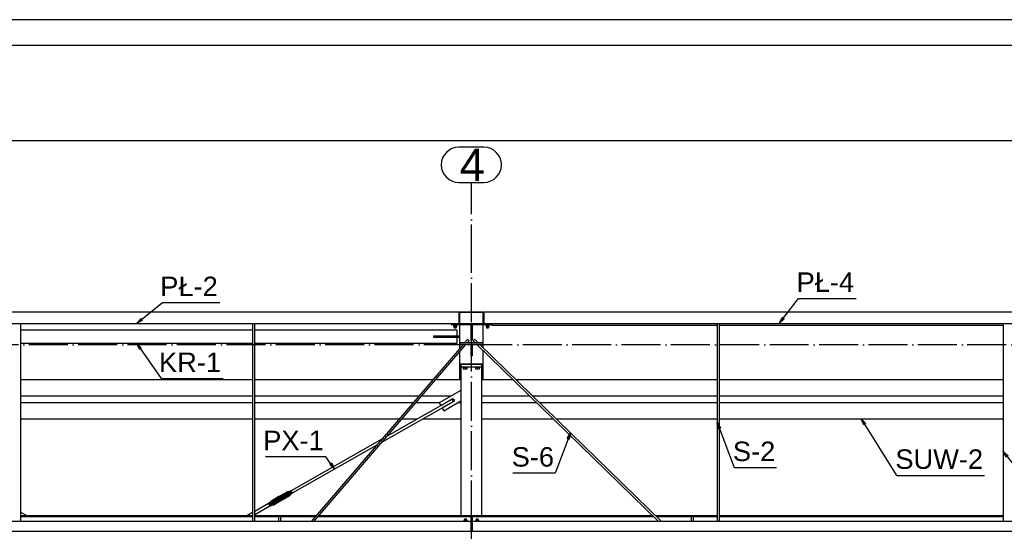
# Paper-space layout 'A0 Advance Steel' of a CAD drawing. Header units: millimetres. Extents: x -21 to 1320, y -7 to 928.
# Tile 30 of 134: x 360 to 511, y 750 to 829. Entities that reach past the tile are written whole.
import ezdxf

# ---------------------------------------------------------------- set-up
doc = ezdxf.new("R2010")
doc.units = ezdxf.units.MM
doc.linetypes.add('ACAD_ISO04W100', pattern=[30, 24, -3, 0, -3])
doc.layers.get('0').update_dxf_attribs({"linetype": 'CONTINUOUS'})
for name, color, linetype in [('AS_Belki', 145, 'CONTINUOUS'), ('AS_Blachy', 30, 'CONTINUOUS'), ('AS_Czesci specjalne', 31, 'CONTINUOUS'), ('AS_Siatki', 72, 'CONTINUOUS'), ('AS_Sruby', 9, 'CONTINUOUS')]:
    doc.layers.add(name, color=color, linetype=linetype)
doc.styles.add('Arial', font='arial.ttf', dxfattribs={"height": 150})

psp = doc.layouts.new('A0 Advance Steel')

# ---------------------------------------------------------------- linework, layer by layer
at = {"color": 0, "linetype": 'ByBlock', "lineweight": -2}
for p, q in [((377.56, 782.33), (378.24, 783.09)), ((378.45, 782.83), (377.56, 782.33)), ((378.45, 782.83), (378.24, 783.09)), ((476.42, 782.33), (476.9, 783.22)), ((477.17, 783.02), (476.42, 782.33)), ((477.17, 783.02), (476.9, 783.22)), ((377.99, 778.37), (377.56, 779.29)), ((377.56, 779.29), (378.27, 778.56)), ((377.99, 778.37), (378.27, 778.56)), ((467.1, 766.09), (466.9, 767.08)), ((466.9, 767.08), (467.41, 766.2)), ((489.45, 766.7), (489.06, 767.63)), ((489.06, 767.63), (489.73, 766.87)), ((489.45, 766.7), (489.73, 766.87)), ((443.8, 764.61), (444.31, 765.49)), ((444.31, 765.49), (444.11, 764.49)), ((467.1, 766.09), (467.41, 766.2)), ((443.8, 764.61), (444.11, 764.49)), ((511.38, 761.73), (510.9, 762.63)), ((510.9, 762.63), (511.65, 761.94)), ((407.58, 760.83), (407.3, 760.63)), ((408.01, 759.91), (407.3, 760.63)), ((407.58, 760.83), (408.01, 759.91))]:
    psp.add_line(p, q, dxfattribs=at)
psp.add_lwpolyline([(1275.22, -1.93), (1275.22, 829.07), (-4.78, 829.07), (-4.78, -1.93)], close=True)
at = {"color": 3, "ltscale": 0.25}
for points in [[(1.26, 477.54), (1.26, 825.14), (628.86, 825.14), (628.86, 477.54), (1.26, 477.54)], [(3.26, 479.89), (3.26, 810.49), (626.86, 810.49), (626.86, 479.89), (3.26, 479.89)]]:
    psp.add_lwpolyline(points, dxfattribs=at)
at = {"color": 7}
for points in [[(377.56, 782.33), (381.52, 785.52), (390.37, 785.52)], [(476.42, 782.33), (479.42, 786.17), (488.28, 786.17)], [(377.56, 779.29), (381.31, 773.83), (390.85, 773.83)], [(466.9, 767.08), (469.49, 760.13), (476.01, 760.13)], [(489.06, 767.63), (494.48, 758.93), (507.99, 758.93)], [(444.31, 765.49), (441.97, 759.28), (435.45, 759.28)], [(510.9, 762.63), (514.33, 758.22), (520.85, 758.22)], [(408.01, 759.91), (406.68, 761.81), (397.37, 761.81)]]:
    psp.add_lwpolyline(points, dxfattribs=at)
at = {"layer": 'AS_Belki', "linetype": 'Continuous', "ltscale": 0.25}
for p, q in [((427.16, 784.03), (327.96, 784.03)), ((427.16, 782.33), (427.16, 784.03)), ((430.86, 784.03), (427.26, 784.03)), ((427.26, 784.03), (427.26, 784.02)), ((430.86, 784.02), (430.86, 784.03)), ((547.16, 784.03), (430.96, 784.03)), ((430.96, 784.03), (430.96, 782.33)), ((327.96, 782.33), (427.16, 782.33)), ((359.72, 751.83), (359.72, 782.33)), ((395.4, 782.33), (395.4, 751.83)), ((395.72, 751.83), (395.72, 782.33)), ((430.96, 782.33), (547.16, 782.33)), ((432.22, 782.33), (432.22, 782.03)), ((432.22, 782.03), (466.9, 782.03)), ((437.18, 782.03), (438.94, 782.03)), ((466.9, 782.33), (466.9, 751.83)), ((467.22, 751.83), (467.22, 782.33)), ((467.22, 782.03), (510.9, 782.03)), ((477.18, 782.03), (478.94, 782.03)), ((499.18, 782.03), (500.94, 782.03)), ((510.9, 782.33), (510.9, 751.83)), ((395.4, 781.29), (359.72, 781.29)), ((426.9, 781.29), (395.72, 781.29)), ((423.3, 780.41), (426.9, 780.41)), ((423.3, 780.17), (423.3, 780.41)), ((426.9, 780.41), (426.9, 781.29)), ((359.72, 779.29), (395.4, 779.29)), ((359.72, 779.29), (370.09, 779.29)), ((370.09, 779.29), (370.09, 779.29)), ((385.04, 779.29), (395.4, 779.29)), ((385.04, 779.29), (385.04, 779.29)), ((395.72, 779.29), (426.9, 779.29)), ((395.72, 779.29), (398.62, 779.29)), ((398.62, 779.29), (400.86, 779.29)), ((400.87, 779.29), (403.1, 779.29)), ((403.1, 779.29), (416.69, 779.29)), ((427.84, 779.15), (404.39, 751.83)), ((404.81, 751.83), (428.26, 779.15)), ((416.69, 779.29), (416.69, 779.29)), ((426.9, 780.17), (423.3, 780.17)), ((426.9, 779.29), (426.9, 780.17)), ((428.46, 779.87), (428.01, 779.35)), ((428.44, 779.35), (428.7, 779.66)), ((429.33, 779.65), (429.64, 779.35)), ((430.1, 779.35), (429.56, 779.88)), ((429.85, 779.15), (457.85, 751.83)), ((458.31, 751.83), (430.3, 779.15)), ((427.26, 775.83), (427.26, 774.13)), ((430.86, 774.13), (430.86, 775.83)), ((427.46, 775.63), (427.46, 752.68)), ((430.66, 752.68), (430.66, 775.63)), ((395.4, 773.63), (359.72, 773.63)), ((423.11, 773.63), (395.72, 773.63)), ((427.46, 773.63), (423.53, 773.63)), ((435.5, 773.63), (430.66, 773.63)), ((466.9, 773.63), (435.96, 773.63)), ((510.9, 773.63), (467.22, 773.63)), ((415.31, 764.06), (426.29, 770.3)), ((426.09, 770.65), (416.08, 764.96)), ((359.72, 767.63), (395.4, 767.63)), ((395.72, 767.63), (417.96, 767.63)), ((418.38, 767.63), (420.78, 767.63)), ((421.59, 767.63), (427.46, 767.63)), ((430.66, 767.63), (441.65, 767.63)), ((442.11, 767.63), (466.9, 767.63)), ((467.22, 767.63), (510.9, 767.63)), ((415.26, 764.49), (401.34, 756.57)), ((401.54, 756.23), (414.49, 763.59)), ((397.86, 754.6), (395.72, 753.38)), ((360.7, 752.68), (359.72, 753.24)), ((395.4, 753.2), (394.49, 752.68)), ((395.72, 752.92), (398.06, 754.25)), ((428.96, 751.83), (326.16, 751.83)), ((359.72, 752.78), (359.9, 752.68)), ((395.4, 752.68), (359.72, 752.68)), ((359.72, 752.63), (395.4, 752.63)), ((359.72, 752.6), (395.4, 752.6)), ((395.3, 752.68), (395.4, 752.74)), ((405.12, 752.68), (395.72, 752.68)), ((395.72, 752.63), (399.49, 752.63)), ((395.72, 752.6), (399.4, 752.6)), ((399.4, 752.62), (399.4, 751.83)), ((399.64, 752.63), (405.07, 752.63)), ((399.72, 751.83), (399.72, 752.62)), ((399.72, 752.6), (405.05, 752.6)), ((405.47, 752.6), (428.96, 752.6)), ((405.49, 752.63), (428.96, 752.63)), ((428.96, 752.68), (405.54, 752.68)), ((428.96, 752.68), (428.96, 752.63)), ((428.96, 752.63), (428.96, 752.6)), ((428.96, 752.6), (428.96, 751.83)), ((428.96, 751.83), (428.96, 750.34)), ((456.99, 752.68), (429.16, 752.68)), ((429.16, 752.68), (429.16, 752.63)), ((429.16, 752.63), (457.04, 752.63)), ((429.16, 752.63), (429.16, 752.6)), ((429.16, 752.6), (457.07, 752.6)), ((429.16, 752.6), (429.16, 751.83)), ((586.26, 751.83), (429.16, 751.83)), ((429.16, 751.83), (429.16, 750.34)), ((466.9, 752.68), (457.45, 752.68)), ((457.5, 752.63), (462.99, 752.63)), ((457.53, 752.6), (462.9, 752.6)), ((462.9, 752.62), (462.9, 751.83)), ((463.14, 752.63), (466.9, 752.63)), ((463.22, 751.83), (463.22, 752.62)), ((463.22, 752.6), (466.9, 752.6)), ((510.9, 752.68), (467.22, 752.68)), ((467.22, 752.63), (510.9, 752.63)), ((467.22, 752.6), (510.9, 752.6)), ((326.16, 750.34), (428.96, 750.34)), ((428.96, 750.34), (428.96, 750.3)), ((429.16, 750.34), (586.26, 750.34)), ((429.16, 750.34), (429.16, 750.3))]:
    psp.add_line(p, q, dxfattribs=at)
at = {"layer": 'AS_Belki', "linetype": 'Continuous', "ltscale": 0.25, "extrusion": (-0.650037, -0.757011, 0.06623)}
psp.add_arc((-182.83, 57.67, -868.88), 0.16, 3.255, 183.255, dxfattribs=at)
at = {"layer": 'AS_Belki', "linetype": 'Continuous', "ltscale": 0.25, "extrusion": (0.714616, -0.696855, 0.060967)}
psp.add_arc((858.09, 14.45, -236.49), 0.16, 356.4225, 176.4225, dxfattribs=at)
at = {"layer": 'AS_Belki', "linetype": 'Continuous', "ltscale": 0.25, "extrusion": (-0.868433, -0.49392, 0.043212)}
psp.add_arc((-459.03, 32.47, -750.67), 0.2, 4.3449, 184.3449, dxfattribs=at)
at = {"layer": 'AS_Belki', "linetype": 'Continuous', "ltscale": 0.25, "extrusion": (-2.85315e-11, -0.996195, 0.087156)}
psp.add_arc((399.56, 65.59, -749.75), 0.16, 0, 180, dxfattribs=at)
at = {"layer": 'AS_Belki', "linetype": 'Continuous', "ltscale": 0.25, "extrusion": (-2.87581e-11, -0.996195, 0.087156)}
psp.add_arc((463.06, 65.59, -749.75), 0.16, 0, 180, dxfattribs=at)
at = {"layer": 'AS_Blachy', "linetype": 'Continuous', "ltscale": 0.25}
for p, q in [((430.86, 784.02), (427.26, 784.02)), ((427.26, 784.02), (427.26, 782.33)), ((430.86, 782.33), (430.86, 784.02)), ((425.96, 782.33), (425.96, 782.13)), ((425.96, 782.13), (428.96, 782.13)), ((427.16, 782.33), (430.96, 782.33)), ((427.26, 782.13), (427.26, 778.47)), ((428.96, 782.13), (429.16, 782.13)), ((428.96, 782.13), (428.96, 781.14)), ((429.16, 782.13), (429.16, 781.14)), ((429.16, 782.13), (432.16, 782.13)), ((430.96, 783.07), (430.86, 783.07)), ((430.86, 782.83), (430.96, 782.83)), ((430.96, 782.81), (430.86, 782.81)), ((430.96, 782.57), (430.86, 782.57)), ((430.86, 779.35), (430.86, 782.13)), ((432.16, 782.13), (432.16, 782.33)), ((426.9, 780.41), (427.26, 780.41)), ((429.16, 781.14), (428.96, 781.14)), ((428.96, 781.14), (428.96, 779.74)), ((429.16, 781.14), (429.16, 779.74)), ((427.26, 780.17), (426.9, 780.17)), ((430.86, 779.35), (427.27, 779.35)), ((427.27, 779.35), (427.27, 779.15)), ((427.27, 779.15), (430.86, 779.15)), ((428.96, 779.74), (429.16, 779.74)), ((428.96, 779.15), (428.96, 778.55)), ((429.16, 779.15), (429.16, 778.55)), ((430.86, 779.15), (430.86, 779.35)), ((430.86, 778.6), (430.86, 779.15)), ((427.26, 777.98), (427.26, 776.06)), ((429.16, 778.55), (428.96, 778.55)), ((428.96, 778.55), (428.96, 777.35)), ((428.96, 777.35), (429.16, 777.35)), ((429.16, 778.55), (429.16, 777.35)), ((430.86, 776.06), (430.86, 778.15)), ((430.86, 776.06), (427.26, 776.06)), ((427.26, 776.06), (427.26, 776.03)), ((427.26, 776.03), (427.26, 775.83)), ((427.26, 776.03), (427.46, 776.03)), ((427.46, 775.83), (427.26, 775.83)), ((427.46, 776.03), (430.66, 776.03)), ((427.46, 776.03), (427.46, 775.63)), ((430.66, 775.63), (430.66, 776.03)), ((430.66, 776.03), (430.86, 776.03)), ((430.86, 775.83), (430.66, 775.83)), ((430.86, 776.03), (430.86, 776.06)), ((430.86, 775.83), (430.86, 776.03)), ((427.46, 775.63), (430.66, 775.63)), ((427.46, 774.13), (427.26, 774.13)), ((427.26, 774.13), (427.26, 773.93)), ((427.26, 773.93), (427.46, 773.93)), ((427.46, 773.83), (427.26, 773.83)), ((427.26, 773.83), (427.26, 773.63)), ((430.86, 774.13), (430.66, 774.13)), ((430.66, 773.93), (430.86, 773.93)), ((430.86, 773.83), (430.66, 773.83)), ((430.86, 773.93), (430.86, 774.13)), ((430.86, 773.63), (430.86, 773.83)), ((427.46, 772.02), (424.1, 770.1)), ((395.4, 771.13), (359.72, 771.13)), ((359.72, 770.13), (395.4, 770.13)), ((420.96, 771.13), (395.72, 771.13)), ((395.72, 770.13), (420.1, 770.13)), ((420.52, 770.13), (424.15, 770.13)), ((425.91, 771.13), (421.38, 771.13)), ((424.1, 770.1), (424.34, 769.69)), ((424.1, 770.1), (424.1, 770.08)), ((424.1, 770.08), (424.34, 769.67)), ((424.34, 769.69), (426.09, 770.69)), ((424.34, 769.67), (426.09, 770.67)), ((424.34, 769.67), (424.34, 769.69)), ((426.31, 770.31), (424.56, 769.31)), ((424.8, 768.89), (427.46, 770.41)), ((424.8, 768.87), (427.46, 770.39)), ((425.16, 770.13), (425.18, 770.13)), ((425.99, 770.13), (426.01, 770.13)), ((426.09, 770.69), (426.09, 770.67)), ((426.31, 770.31), (426.3, 770.3)), ((427.01, 770.13), (427.46, 770.13)), ((438.06, 771.13), (430.66, 771.13)), ((430.66, 770.13), (439.09, 770.13)), ((466.9, 771.13), (438.52, 771.13)), ((439.55, 770.13), (466.9, 770.13)), ((510.9, 771.13), (467.22, 771.13)), ((467.22, 770.13), (510.9, 770.13)), ((424.56, 769.31), (424.8, 768.89)), ((424.56, 769.31), (424.56, 769.29)), ((424.56, 769.29), (424.8, 768.87)), ((424.8, 768.87), (424.8, 768.89)), ((429.16, 751.71), (428.96, 751.71)), ((429.16, 751.51), (428.96, 751.51)), ((428.96, 750.91), (429.16, 750.91))]:
    psp.add_line(p, q, dxfattribs=at)
at = {"layer": 'AS_Blachy', "linetype": 'Continuous', "ltscale": 0.25, "extrusion": (1.47274e-13, -0.087156, -0.996195)}
psp.add_arc((426.2, -767.56, -67.15), 0.22, 240.2823, 60.2719, dxfattribs=at)
at = {"layer": 'AS_Blachy', "linetype": 'Continuous', "ltscale": 0.25, "extrusion": (-3.40206e-14, -0.087156, -0.996195)}
psp.add_arc((426.2, -767.54, -67.15), 0.22, 240.2823, 357.2131, dxfattribs=at)
at = {"layer": 'AS_Czesci specjalne', "linetype": 'Continuous', "ltscale": 0.25}
for p, q in [((398.23, 754.93), (400.87, 756.43)), ((398.3, 754.83), (400.94, 756.33)), ((401.02, 756.19), (398.38, 754.69)), ((401.1, 756.04), (398.46, 754.54)), ((399.54, 755.69), (400.87, 756.43)), ((399.58, 755.72), (400.87, 756.43)), ((399.61, 755.74), (400.85, 756.45)), ((399.61, 755.74), (400.87, 756.43)), ((400.85, 756.45), (399.63, 755.76)), ((400.85, 756.45), (400.87, 756.43)), ((400.96, 756.41), (400.85, 756.45)), ((400.87, 756.43), (400.94, 756.33)), ((400.87, 756.43), (400.97, 756.39)), ((400.94, 756.33), (401.02, 756.19)), ((400.94, 756.33), (401.02, 756.32)), ((401.31, 756.61), (400.96, 756.41)), ((400.96, 756.41), (400.97, 756.39)), ((400.97, 756.39), (401.33, 756.6)), ((400.97, 756.39), (401.02, 756.32)), ((401.02, 756.32), (401.37, 756.53)), ((401.02, 756.32), (401.08, 756.22)), ((401.08, 756.22), (401.02, 756.19)), ((401.02, 756.19), (401.1, 756.04)), ((401.44, 756.42), (401.08, 756.22)), ((401.08, 756.22), (401.14, 756.11)), ((401.14, 756.11), (401.1, 756.04)), ((401.1, 756.04), (401.16, 755.92)), ((401.5, 756.31), (401.14, 756.11)), ((401.14, 756.11), (401.19, 756.02)), ((401.19, 756.02), (401.16, 755.92)), ((401.54, 756.22), (401.19, 756.02)), ((401.19, 756.02), (401.2, 755.98)), ((401.2, 755.98), (401.56, 756.18)), ((401.33, 756.6), (401.31, 756.61)), ((401.37, 756.53), (401.33, 756.6)), ((401.44, 756.42), (401.37, 756.53)), ((401.5, 756.31), (401.44, 756.42)), ((401.54, 756.22), (401.5, 756.31)), ((401.56, 756.18), (401.54, 756.22)), ((398.19, 754.84), (397.84, 754.64)), ((397.84, 754.64), (397.85, 754.6)), ((397.85, 754.62), (397.84, 754.64)), ((397.85, 754.62), (398.21, 754.82)), ((397.9, 754.55), (397.85, 754.62)), ((397.85, 754.6), (397.86, 754.59)), ((397.86, 754.6), (397.86, 754.6)), ((397.86, 754.6), (397.87, 754.59)), ((397.87, 754.59), (397.91, 754.53)), ((397.9, 754.55), (398.26, 754.75)), ((397.96, 754.44), (397.9, 754.55)), ((397.91, 754.53), (397.96, 754.44)), ((398.32, 754.65), (397.96, 754.44)), ((398.38, 754.54), (398.02, 754.33)), ((398.21, 754.95), (398.19, 754.84)), ((398.19, 754.84), (398.21, 754.82)), ((398.21, 754.95), (399.46, 755.66)), ((399.44, 755.65), (398.21, 754.95)), ((398.21, 754.95), (398.23, 754.93)), ((398.21, 754.82), (398.23, 754.93)), ((398.21, 754.82), (398.26, 754.75)), ((398.23, 754.93), (399.54, 755.69)), ((399.5, 755.67), (398.23, 754.93)), ((399.46, 755.66), (398.23, 754.93)), ((398.23, 754.93), (398.3, 754.83)), ((398.26, 754.75), (398.3, 754.83)), ((398.32, 754.65), (398.26, 754.75)), ((398.3, 754.83), (398.38, 754.69)), ((398.38, 754.69), (398.32, 754.65)), ((398.38, 754.54), (398.32, 754.65)), ((398.38, 754.69), (398.46, 754.54)), ((398.43, 754.45), (398.38, 754.54)), ((398.46, 754.54), (398.38, 754.54)), ((398.46, 754.54), (398.52, 754.42)), ((401.16, 755.92), (398.52, 754.42)), ((399.85, 755.15), (398.52, 754.42)), ((399.82, 755.12), (398.52, 754.42)), ((398.52, 754.42), (399.79, 755.09)), ((399.79, 755.09), (398.55, 754.37)), ((399.77, 755.07), (398.55, 754.37)), ((399.76, 755.06), (398.55, 754.37)), ((398.55, 754.37), (399.77, 755.06)), ((399.46, 755.66), (399.44, 755.65)), ((399.5, 755.67), (399.46, 755.66)), ((399.54, 755.69), (399.5, 755.67)), ((399.58, 755.72), (399.54, 755.69)), ((399.61, 755.74), (399.58, 755.72)), ((399.63, 755.76), (399.61, 755.74)), ((399.76, 755.06), (399.77, 755.07)), ((399.76, 755.06), (399.77, 755.06)), ((399.77, 755.07), (399.79, 755.09)), ((399.77, 755.06), (399.79, 755.08)), ((399.77, 755.06), (399.77, 755.07)), ((399.77, 755.07), (399.77, 755.06)), ((399.79, 755.08), (399.78, 755.09)), ((399.78, 755.09), (399.79, 755.08)), ((399.79, 755.09), (399.82, 755.12)), ((399.79, 755.08), (399.82, 755.1)), ((399.82, 755.1), (399.81, 755.12)), ((399.81, 755.12), (399.82, 755.1)), ((399.81, 755.11), (399.82, 755.1)), ((399.82, 755.12), (399.85, 755.15)), ((399.82, 755.1), (399.85, 755.13)), ((401.16, 755.92), (399.85, 755.15)), ((399.85, 755.15), (399.9, 755.17)), ((399.85, 755.15), (399.85, 755.13)), ((399.85, 755.13), (399.9, 755.15)), ((399.85, 755.14), (399.85, 755.13)), ((399.9, 755.15), (399.89, 755.16)), ((401.16, 755.92), (399.9, 755.17)), ((399.9, 755.17), (399.93, 755.18)), ((399.9, 755.15), (399.93, 755.16)), ((399.92, 755.17), (399.93, 755.16)), ((401.16, 755.92), (399.93, 755.18)), ((401.19, 755.87), (399.93, 755.18)), ((399.93, 755.16), (399.93, 755.18)), ((399.93, 755.18), (399.93, 755.16)), ((399.93, 755.18), (399.96, 755.18)), ((399.93, 755.16), (399.96, 755.17)), ((401.19, 755.87), (399.96, 755.18)), ((399.96, 755.17), (401.19, 755.87)), ((399.96, 755.17), (399.96, 755.18)), ((399.96, 755.18), (399.96, 755.17)), ((399.96, 755.18), (399.97, 755.18)), ((399.96, 755.17), (399.97, 755.18)), ((401.19, 755.87), (399.97, 755.18)), ((401.19, 755.87), (401.16, 755.92)), ((401.19, 755.87), (401.2, 755.98)), ((397.96, 754.44), (398.01, 754.35)), ((398.02, 754.33), (397.96, 754.44)), ((398.01, 754.35), (398.05, 754.27)), ((398.07, 754.25), (398.02, 754.33)), ((398.05, 754.27), (398.07, 754.24)), ((398.06, 754.25), (398.07, 754.22)), ((398.07, 754.24), (398.06, 754.25)), ((398.43, 754.45), (398.07, 754.25)), ((398.09, 754.21), (398.07, 754.25)), ((398.07, 754.22), (398.09, 754.21)), ((398.09, 754.21), (398.44, 754.41)), ((398.44, 754.41), (398.43, 754.45)), ((398.52, 754.42), (398.43, 754.45)), ((398.44, 754.41), (398.55, 754.37)), ((398.52, 754.42), (398.55, 754.37))]:
    psp.add_line(p, q, dxfattribs=at)
at = {"layer": 'AS_Siatki', "color": 20, "linetype": 'Continuous', "ltscale": 0.25}
for p, q in [((430.99, 809.43), (427.13, 809.43)), ((427.13, 804.03), (430.99, 804.03))]:
    psp.add_line(p, q, dxfattribs=at)
at = {"layer": 'AS_Siatki', "color": 20, "linetype": 'ACAD_ISO04W100', "ltscale": 0.25}
for p, q in [((429.06, 791.53), (429.06, 804.03)), ((429.06, 501.33), (429.06, 791.53)), ((429.06, 791.53), (429.06, 791.53)), ((602.56, 779.03), (27.56, 779.03))]:
    psp.add_line(p, q, dxfattribs=at)
at = {"layer": 'AS_Siatki', "color": 20, "linetype": 'Continuous', "ltscale": 0.25}
for centre, start, end in [((427.13, 806.73), 90, 270), ((430.99, 806.73), 270, 90)]:
    psp.add_arc(centre, 2.7, start, end, dxfattribs=at)
at = {"layer": 'AS_Sruby', "linetype": 'Continuous', "ltscale": 0.25}
for p, q in [((426.26, 782.13), (426.26, 782.07)), ((426.26, 782.07), (426.27, 782.07)), ((426.27, 782.07), (426.29, 782.07)), ((426.29, 782.07), (426.31, 782.07)), ((426.31, 782.07), (426.35, 782.07)), ((426.33, 782.07), (426.33, 781.78)), ((426.33, 781.78), (426.56, 781.78)), ((426.35, 782.07), (426.4, 782.07)), ((426.4, 782.07), (426.45, 782.07)), ((426.4, 781.78), (426.4, 781.65)), ((426.45, 782.07), (426.5, 782.07)), ((426.5, 782.07), (426.56, 782.07)), ((426.56, 782.07), (426.62, 782.07)), ((426.56, 782.07), (426.56, 781.78)), ((426.56, 781.78), (426.8, 781.78)), ((426.62, 782.07), (426.68, 782.07)), ((426.68, 782.07), (426.73, 782.07)), ((426.72, 781.65), (426.72, 781.78)), ((426.73, 782.07), (426.78, 782.07)), ((426.78, 782.07), (426.81, 782.07)), ((426.8, 781.78), (426.8, 782.07)), ((426.81, 782.07), (426.84, 782.07)), ((426.84, 782.07), (426.86, 782.07)), ((426.86, 782.07), (426.86, 782.13)), ((426.86, 782.07), (426.86, 782.07)), ((431.13, 782.13), (431.14, 782.13)), ((431.13, 782.13), (431.13, 782.13)), ((431.14, 782.13), (431.18, 782.13)), ((431.18, 782.13), (431.23, 782.13)), ((431.23, 782.13), (431.26, 782.13)), ((431.26, 782.13), (431.26, 782.07)), ((431.26, 782.07), (431.27, 782.07)), ((431.27, 782.07), (431.29, 782.07)), ((431.29, 782.07), (431.31, 782.07)), ((431.31, 782.07), (431.35, 782.07)), ((431.33, 782.07), (431.33, 781.78)), ((431.33, 781.78), (431.56, 781.78)), ((431.35, 782.07), (431.4, 782.07)), ((431.4, 782.07), (431.45, 782.07)), ((431.4, 781.78), (431.4, 781.65)), ((431.45, 782.07), (431.5, 782.07)), ((431.5, 782.07), (431.56, 782.07)), ((431.56, 782.07), (431.62, 782.07)), ((431.56, 781.78), (431.56, 782.07)), ((431.56, 781.78), (431.8, 781.78)), ((431.62, 782.07), (431.68, 782.07)), ((431.68, 782.07), (431.73, 782.07)), ((431.72, 781.65), (431.72, 781.78)), ((431.73, 782.07), (431.78, 782.07)), ((431.78, 782.07), (431.81, 782.07)), ((431.8, 781.78), (431.8, 782.07)), ((431.81, 782.07), (431.84, 782.07)), ((431.84, 782.07), (431.86, 782.07)), ((431.86, 782.07), (431.86, 782.13)), ((431.86, 782.07), (431.86, 782.07)), ((426.4, 781.65), (426.42, 781.65)), ((426.42, 781.65), (426.45, 781.65)), ((426.45, 781.65), (426.5, 781.65)), ((426.5, 781.65), (426.56, 781.65)), ((426.56, 781.65), (426.62, 781.65)), ((426.62, 781.65), (426.68, 781.65)), ((426.68, 781.65), (426.71, 781.65)), ((426.71, 781.65), (426.72, 781.65)), ((431.4, 781.65), (431.42, 781.65)), ((431.42, 781.65), (431.45, 781.65)), ((431.45, 781.65), (431.5, 781.65)), ((431.5, 781.65), (431.56, 781.65)), ((431.56, 781.65), (431.62, 781.65)), ((431.62, 781.65), (431.68, 781.65)), ((431.68, 781.65), (431.71, 781.65)), ((431.71, 781.65), (431.72, 781.65)), ((427.74, 775.63), (427.74, 775.57)), ((427.74, 775.57), (427.75, 775.57)), ((427.75, 775.57), (427.77, 775.57)), ((427.77, 775.57), (427.81, 775.57)), ((427.81, 775.57), (427.85, 775.57)), ((427.82, 775.57), (427.82, 775.32)), ((427.82, 775.32), (428.11, 775.32)), ((427.85, 775.57), (427.91, 775.57)), ((427.91, 775.57), (427.97, 775.57)), ((427.97, 775.57), (428.04, 775.57)), ((428.04, 775.57), (428.11, 775.57)), ((428.11, 775.57), (428.19, 775.57)), ((428.11, 775.57), (428.11, 775.32)), ((428.11, 775.32), (428.4, 775.32)), ((428.19, 775.57), (428.25, 775.57)), ((428.25, 775.57), (428.32, 775.57)), ((428.32, 775.57), (428.38, 775.57)), ((428.38, 775.57), (428.42, 775.57)), ((428.4, 775.32), (428.4, 775.57)), ((428.42, 775.57), (428.46, 775.57)), ((428.46, 775.57), (428.48, 775.57)), ((428.48, 775.57), (428.48, 775.63)), ((428.48, 775.57), (428.48, 775.57)), ((429.64, 775.63), (429.64, 775.57)), ((429.64, 775.57), (429.65, 775.57)), ((429.65, 775.57), (429.67, 775.57)), ((429.67, 775.57), (429.71, 775.57)), ((429.71, 775.57), (429.75, 775.57)), ((429.72, 775.57), (429.72, 775.32)), ((429.72, 775.32), (430.01, 775.32)), ((429.75, 775.57), (429.81, 775.57)), ((429.81, 775.57), (429.87, 775.57)), ((429.87, 775.57), (429.94, 775.57)), ((429.94, 775.57), (430.01, 775.57)), ((430.01, 775.57), (430.09, 775.57)), ((430.01, 775.57), (430.01, 775.32)), ((430.01, 775.32), (430.3, 775.32)), ((430.09, 775.57), (430.15, 775.57)), ((430.15, 775.57), (430.22, 775.57)), ((430.22, 775.57), (430.28, 775.57)), ((430.28, 775.57), (430.32, 775.57)), ((430.3, 775.32), (430.3, 775.57)), ((430.32, 775.57), (430.36, 775.57)), ((430.36, 775.57), (430.38, 775.57)), ((430.38, 775.57), (430.38, 775.63)), ((430.38, 775.57), (430.38, 775.57)), ((428.03, 752.06), (427.9, 752.04)), ((427.9, 752.04), (427.9, 751.83)), ((428, 752.17), (428, 752.06)), ((428.3, 752.06), (428.03, 752.06)), ((428.03, 751.83), (428.03, 752.06)), ((428.43, 752.04), (428.3, 752.06)), ((428.3, 751.83), (428.3, 752.06)), ((428.32, 752.06), (428.32, 752.17)), ((428.43, 751.83), (428.43, 752.04)), ((429.83, 752.06), (429.7, 752.04)), ((429.7, 752.04), (429.7, 751.83)), ((429.8, 752.17), (429.8, 752.06)), ((430.1, 752.06), (429.83, 752.06)), ((429.83, 751.83), (429.83, 752.06)), ((430.23, 752.04), (430.1, 752.06)), ((430.1, 751.83), (430.1, 752.06)), ((430.12, 752.06), (430.12, 752.17)), ((430.23, 751.83), (430.23, 752.04))]:
    psp.add_line(p, q, dxfattribs=at)
at = {"layer": 'AS_Sruby', "linetype": 'Continuous', "ltscale": 0.25, "extrusion": (0, -0.996195, 0.087156)}
psp.add_arc((428.16, 65.56, -749.31), 0.16, 0, 180, dxfattribs=at)
at = {"layer": 'AS_Sruby', "linetype": 'Continuous', "ltscale": 0.25, "extrusion": (2.26508e-13, -0.996195, 0.087156)}
psp.add_arc((429.96, 65.56, -749.31), 0.16, 0, 180, dxfattribs=at)

# ---------------------------------------------------------------- texts
at = {"color": 7, "style": 'Arial'}
for s, p in [('PŁ-2', (381.19, 786.52)), ('PŁ-4', (479.1, 787.17)), ('KR-1', (381, 774.83)), ('PX-1', (397.04, 762.81)), ('S-2', (469.3, 761.13)), ('S-6', (435.26, 760.28)), ('SUW-2', (494.3, 759.93))]:
    psp.add_text(s, height=3, dxfattribs=at).set_placement(p)
at = {"layer": 'AS_Siatki', "color": 20, "style": 'Arial'}
psp.add_text('4', height=5, dxfattribs=at).set_placement((427.25, 804.23))

doc.saveas('drawing.dxf')
